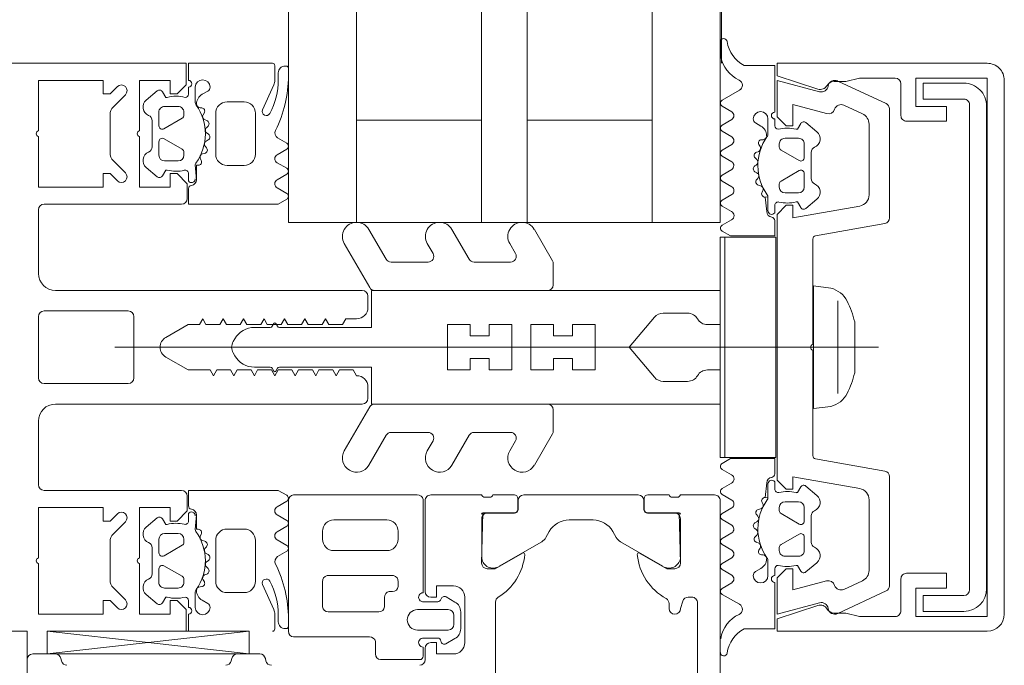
# Model space of a CAD drawing. Header units: centimetres. Extents: x -1737 to 3083, y -1 to 3760.
# Tile 13 of 36: x -564.04 to -555.37, y 1527.53 to 1533.21. Entities that reach past the tile are written whole.
import ezdxf

# ---------------------------------------------------------------- set-up
doc = ezdxf.new("R2010")
doc.units = ezdxf.units.CM
for name, color, linetype, lineweight in [('A-DETL-GENF', 92, 'Continuous', 9), ('A-DOOR', 31, 'Continuous', 13), ('A-GLAZ-CURT', 52, 'Continuous', 13), ('A-GLAZ-CWMG', 51, 'Continuous', 13), ('G-ANNO-TEXT', 231, 'Continuous', 13)]:
    doc.layers.add(name, color=color, linetype=linetype, lineweight=lineweight)

msp = doc.modelspace()

# ---------------------------------------------------------------- linework, layer by layer
at = {"layer": 'A-DETL-GENF', "color": 251, "lineweight": 9, "extrusion": (0, 0, -1)}
for p, q in [((-557.8721, 1532.9244), (-557.8721, 1533.0127)), ((-561.7932, 1532.8056), (-561.7932, 1532.6764)), ((-561.7032, 1532.8016), (-561.6932, 1532.8016)), ((-561.7632, 1532.6806), (-561.7632, 1532.7416)), ((-556.8392, 1532.6699), (-556.4121, 1532.4708)), ((-555.3733, 1527.9755), (-555.3733, 1532.6757)), ((-562.9246, 1532.5019), (-562.8273, 1532.5836)), ((-562.5532, 1532.5551), (-562.5532, 1532.6156)), ((-562.4932, 1532.6156), (-562.4932, 1532.4872)), ((-562.4319, 1532.5528), (-562.3832, 1532.581)), ((-561.8019, 1532.6357), (-561.9002, 1532.4148)), ((-557.8557, 1532.5009), (-557.7035, 1532.5882)), ((-556.2833, 1532.6456), (-556.2833, 1532.3656)), ((-563.1079, 1532.5495), (-563.214, 1532.4434)), ((-562.7633, 1532.4456), (-562.6433, 1532.4456)), ((-562.4355, 1532.4326), (-562.4498, 1532.4333)), ((-562.2132, 1532.4856), (-562.0632, 1532.4856)), ((-557.7713, 1532.3987), (-557.8561, 1532.4491)), ((-556.621, 1532.3806), (-556.7843, 1532.4568)), ((-556.3832, 1532.4255), (-556.3832, 1531.4645)), ((-555.6786, 1528.1906), (-555.6786, 1532.4606)), ((-555.5287, 1532.4506), (-555.5287, 1528.2006)), ((-563.2432, 1532.3727), (-563.2432, 1532.0384)), ((-562.8732, 1532.0905), (-562.8732, 1532.3206)), ((-562.8133, 1532.2756), (-562.8133, 1532.3956)), ((-562.6083, 1532.342), (-562.7683, 1532.2496)), ((-562.5933, 1532.3956), (-562.5933, 1532.368)), ((-562.4241, 1532.3732), (-562.4133, 1532.3918)), ((-562.3928, 1532.3229), (-562.4064, 1532.3273)), ((-562.3132, 1532.0256), (-562.3132, 1532.3856)), ((-561.9632, 1532.3856), (-561.9632, 1532.0256)), ((-557.856, 1532.2807), (-557.7713, 1532.3306)), ((-557.4533, 1532.2072), (-557.4533, 1532.3356)), ((-557.3933, 1532.3356), (-557.3933, 1532.2751)), ((-562.3949, 1532.259), (-562.3808, 1532.2732)), ((-557.5633, 1532.3009), (-557.5146, 1532.2728)), ((-557.1192, 1532.3035), (-557.0219, 1532.2219)), ((-556.5632, 1531.6676), (-556.5632, 1532.29)), ((-562.7682, 1532.1616), (-562.6082, 1532.0692)), ((-562.3964, 1532.1412), (-562.3791, 1532.1512)), ((-562.3777, 1532.2023), (-562.3898, 1532.2102)), ((-561.7683, 1532.1682), (-561.6882, 1532.122)), ((-557.7713, 1532.1789), (-557.8561, 1532.229)), ((-557.4967, 1532.1533), (-557.511, 1532.1526)), ((-557.1832, 1532.1655), (-557.3032, 1532.1655)), ((-562.8132, 1532.0156), (-562.8132, 1532.1356)), ((-562.3944, 1532.082), (-562.4041, 1532.0927)), ((-561.6882, 1532.07), (-561.7727, 1532.0212)), ((-557.856, 1532.0611), (-557.7713, 1532.1109)), ((-557.5332, 1532.1118), (-557.5224, 1532.0932)), ((-557.3532, 1532.1155), (-557.3532, 1532.0879)), ((-557.3382, 1532.0619), (-557.1782, 1531.9696)), ((-557.1332, 1531.9955), (-557.1332, 1532.1155)), ((-562.5932, 1532.0432), (-562.5932, 1532.0156)), ((-562.4409, 1531.9712), (-562.4479, 1531.985)), ((-562.429, 1532.0276), (-562.409, 1532.0329)), ((-557.7703, 1531.9596), (-557.8559, 1532.0093)), ((-557.5657, 1531.9931), (-557.5515, 1531.979)), ((-557.54, 1532.0473), (-557.5537, 1532.0429)), ((-557.0733, 1532.0406), (-557.0733, 1531.8105)), ((-563.214, 1531.9677), (-563.1079, 1531.8616)), ((-562.8273, 1531.8276), (-562.9246, 1531.9092)), ((-562.6432, 1531.9656), (-562.7632, 1531.9656)), ((-562.0632, 1531.9256), (-562.2132, 1531.9256)), ((-561.7727, 1531.9502), (-561.6882, 1531.9014)), ((-557.856, 1531.8411), (-557.7713, 1531.891)), ((-557.5567, 1531.9301), (-557.5687, 1531.9223)), ((-562.5532, 1531.7896), (-562.5532, 1531.8547)), ((-561.6882, 1531.8495), (-561.7727, 1531.8007)), ((-557.5674, 1531.8711), (-557.5501, 1531.8611)), ((-557.5424, 1531.8126), (-557.552, 1531.8019)), ((-557.1782, 1531.8815), (-557.3382, 1531.7892)), ((-557.1332, 1531.7355), (-557.1332, 1531.8555)), ((-561.7727, 1531.7297), (-561.6882, 1531.6809)), ((-557.7703, 1531.7392), (-557.856, 1531.7894)), ((-557.5375, 1531.7529), (-557.5175, 1531.7475)), ((-557.3532, 1531.7632), (-557.3532, 1531.7355)), ((-557.8559, 1531.6212), (-557.7704, 1531.671)), ((-557.4985, 1531.7049), (-557.5055, 1531.6912)), ((-557.3032, 1531.6855), (-557.1832, 1531.6855)), ((-557.0219, 1531.6292), (-557.1192, 1531.5476)), ((-563.8232, 1531.5856), (-562.6132, 1531.5856)), ((-557.7748, 1531.5219), (-557.8559, 1531.5694)), ((-557.3933, 1531.5747), (-557.3933, 1531.5096)), ((-557.8573, 1531.4002), (-557.7738, 1531.4481)), ((-556.4246, 1531.4152), (-557.0335, 1531.3079)), ((-560.8133, 1531.1006), (-560.9649, 1531.3631)), ((-560.0833, 1531.1006), (-560.2349, 1531.3631)), ((-559.3499, 1531.0872), (-559.5092, 1531.3631)), ((-561.1814, 1531.2381), (-560.9577, 1530.8506)), ((-560.4514, 1531.2381), (-560.4009, 1531.1506)), ((-559.7257, 1531.2381), (-559.6752, 1531.1506)), ((-557.0582, 1531.2783), (-557.0582, 1530.3506)), ((-560.4442, 1531.0756), (-560.77, 1531.0756)), ((-559.7185, 1531.0756), (-560.04, 1531.0756)), ((-559.3432, 1530.8756), (-559.3432, 1531.0622)), ((-561.0232, 1530.8256), (-563.7232, 1530.8256)), ((-560.9732, 1530.6756), (-560.9732, 1530.7756)), ((-560.9144, 1530.8256), (-559.3932, 1530.8256)), ((-557.8732, 1530.5256), (-557.8732, 1530.8256)), ((-556.8375, 1529.9179), (-556.8375, 1530.7332)), ((-563.8732, 1530.5956), (-563.8732, 1530.0556)), ((-563.0832, 1530.6456), (-563.8232, 1530.6456)), ((-563.0332, 1530.0556), (-563.0332, 1530.5956)), ((-558.3749, 1530.6256), (-558.1599, 1530.6256)), ((-561.8337, 1530.5006), (-561.9722, 1530.5006)), ((-561.8019, 1530.5356), (-561.8164, 1530.5106)), ((-561.7701, 1530.5106), (-561.7846, 1530.5356)), ((-557.9866, 1530.5256), (-557.8732, 1530.5256)), ((-556.6898, 1530.5505), (-556.6898, 1530.1006)), ((-562.1454, 1530.4006), (-562.1599, 1530.3756)), ((-563.2006, 1530.3256), (-557.8732, 1530.3256)), ((-562.1454, 1530.2506), (-562.1599, 1530.2756)), ((-557.8732, 1530.3256), (-556.4796, 1530.3256)), ((-557.0582, 1530.3006), (-557.0582, 1529.3728)), ((-561.8337, 1530.1506), (-561.9722, 1530.1506)), ((-561.8019, 1530.1156), (-561.8164, 1530.1406)), ((-561.7701, 1530.1406), (-561.7846, 1530.1156)), ((-557.9866, 1530.1256), (-557.8732, 1530.1256)), ((-557.8732, 1530.1256), (-557.8732, 1529.8256)), ((-563.8232, 1530.0056), (-563.0832, 1530.0056)), ((-558.3749, 1530.0256), (-558.1599, 1530.0256)), ((-560.9732, 1529.8756), (-560.9732, 1529.9756)), ((-563.7232, 1529.8256), (-561.0232, 1529.8256)), ((-560.9144, 1529.8256), (-559.3932, 1529.8256)), ((-561.1814, 1529.4131), (-560.9577, 1529.8006)), ((-559.3432, 1529.7756), (-559.3432, 1529.589)), ((-560.8133, 1529.5506), (-560.9649, 1529.2881)), ((-560.4442, 1529.5756), (-560.77, 1529.5756)), ((-560.0833, 1529.5506), (-560.2349, 1529.2881)), ((-559.7185, 1529.5756), (-560.04, 1529.5756)), ((-559.3499, 1529.564), (-559.5092, 1529.2881)), ((-560.4514, 1529.4131), (-560.4009, 1529.5006)), ((-559.7257, 1529.4131), (-559.6752, 1529.5006)), ((-557.0335, 1529.3433), (-556.4246, 1529.2359)), ((-557.8573, 1529.2509), (-557.7738, 1529.203)), ((-557.7748, 1529.1293), (-557.8559, 1529.0818)), ((-557.3933, 1529.0765), (-557.3933, 1529.1415)), ((-556.3832, 1529.1867), (-556.3832, 1528.2256)), ((-562.6132, 1529.0656), (-563.8232, 1529.0656)), ((-557.8559, 1529.0299), (-557.7704, 1528.9802)), ((-557.0219, 1529.0219), (-557.1192, 1529.1035)), ((-561.7727, 1528.9215), (-561.6882, 1528.9703)), ((-557.4985, 1528.9462), (-557.5055, 1528.9599)), ((-557.3032, 1528.9656), (-557.1832, 1528.9656)), ((-556.5632, 1528.3611), (-556.5632, 1528.9835)), ((-562.5532, 1528.8615), (-562.5532, 1528.7965)), ((-557.7703, 1528.9119), (-557.856, 1528.8617)), ((-557.5375, 1528.8982), (-557.5175, 1528.9036)), ((-557.3532, 1528.8879), (-557.3532, 1528.9156)), ((-557.1782, 1528.7696), (-557.3382, 1528.862)), ((-557.1332, 1528.9156), (-557.1332, 1528.7956)), ((-563.1079, 1528.7895), (-563.214, 1528.6834)), ((-562.8273, 1528.8236), (-562.9246, 1528.7419)), ((-561.6882, 1528.8017), (-561.7727, 1528.8505)), ((-557.856, 1528.81), (-557.7713, 1528.7602)), ((-557.5674, 1528.78), (-557.5501, 1528.79)), ((-557.5424, 1528.8385), (-557.552, 1528.8492)), ((-557.0733, 1528.6105), (-557.0733, 1528.8406)), ((-562.6432, 1528.6856), (-562.7632, 1528.6856)), ((-562.0632, 1528.7255), (-562.2132, 1528.7255)), ((-561.7727, 1528.7009), (-561.6882, 1528.7497)), ((-557.7703, 1528.6915), (-557.8559, 1528.6418)), ((-557.5567, 1528.721), (-557.5687, 1528.7288)), ((-557.3382, 1528.5892), (-557.1782, 1528.6815)), ((-563.2432, 1528.6127), (-563.2432, 1528.2784)), ((-562.8132, 1528.6356), (-562.8132, 1528.5156)), ((-562.5932, 1528.608), (-562.5932, 1528.6356)), ((-562.4409, 1528.6799), (-562.4479, 1528.6662)), ((-562.429, 1528.6236), (-562.409, 1528.6182)), ((-562.3132, 1528.6256), (-562.3132, 1528.2656)), ((-561.9632, 1528.2655), (-561.9632, 1528.6255)), ((-561.6882, 1528.5811), (-561.7727, 1528.6299)), ((-557.5657, 1528.658), (-557.5515, 1528.6721)), ((-557.54, 1528.6038), (-557.5537, 1528.6083)), ((-557.1332, 1528.6556), (-557.1332, 1528.5356)), ((-562.8732, 1528.5606), (-562.8732, 1528.3305)), ((-562.7682, 1528.4896), (-562.6082, 1528.582)), ((-562.3944, 1528.5692), (-562.4041, 1528.5585)), ((-562.3964, 1528.51), (-562.3791, 1528.5)), ((-561.7683, 1528.4829), (-561.6882, 1528.5292)), ((-557.856, 1528.59), (-557.7713, 1528.5402)), ((-557.5332, 1528.5393), (-557.5224, 1528.5579)), ((-557.3532, 1528.5356), (-557.3532, 1528.5632)), ((-562.3777, 1528.4488), (-562.3898, 1528.441)), ((-557.7713, 1528.4722), (-557.8561, 1528.4221)), ((-557.4967, 1528.4978), (-557.511, 1528.4986)), ((-557.4533, 1528.444), (-557.4533, 1528.3156)), ((-557.1832, 1528.4856), (-557.3032, 1528.4856)), ((-557.1192, 1528.3476), (-557.0219, 1528.4292)), ((-562.8133, 1528.3756), (-562.8133, 1528.2556)), ((-562.6083, 1528.3092), (-562.7683, 1528.4016)), ((-562.3949, 1528.3921), (-562.3808, 1528.378)), ((-557.856, 1528.3704), (-557.7713, 1528.3206)), ((-557.5633, 1528.3502), (-557.5146, 1528.3783)), ((-557.3933, 1528.3156), (-557.3933, 1528.376)), ((-562.5933, 1528.2556), (-562.5933, 1528.2832)), ((-562.4241, 1528.278), (-562.4133, 1528.2593)), ((-562.3928, 1528.3283), (-562.4064, 1528.3238)), ((-557.7713, 1528.2524), (-557.8561, 1528.202)), ((-556.7843, 1528.1943), (-556.621, 1528.2705)), ((-556.2833, 1528.2856), (-556.2833, 1528.0056)), ((-563.214, 1528.2077), (-563.1079, 1528.1016)), ((-562.7633, 1528.2056), (-562.6433, 1528.2056)), ((-562.4932, 1528.0356), (-562.4932, 1528.164)), ((-562.4355, 1528.2186), (-562.4498, 1528.2178)), ((-562.2132, 1528.1656), (-562.0632, 1528.1656)), ((-561.8019, 1528.0155), (-561.9002, 1528.2363)), ((-556.4121, 1528.1803), (-556.8392, 1527.9812)), ((-562.9246, 1528.1492), (-562.8273, 1528.0676)), ((-562.5532, 1528.096), (-562.5532, 1528.0356)), ((-562.4319, 1528.0983), (-562.3832, 1528.0702)), ((-557.8557, 1528.1502), (-557.7035, 1528.0629)), ((-562.5532, 1527.9756), (-562.5532, 1527.8256)), ((-561.7932, 1527.8455), (-561.7932, 1527.9748)), ((-561.7632, 1527.9705), (-561.7632, 1527.9095)), ((-561.7032, 1527.8495), (-561.6932, 1527.8495))]:
    msp.add_line(p, q, dxfattribs=at)
at = {"layer": 'A-DETL-GENF', "color": 251, "lineweight": 9}
msp.add_line((-563.9732, 1430.3256), (-563.9732, 1527.8256), dxfattribs=at)
at = {"layer": 'A-DETL-GENF', "color": 251, "lineweight": 9, "extrusion": (0, 0, -1), "flags": 128}
for points in [[(562.9832, 1532.2306), (562.9832, 1532.6756), (562.7132, 1532.6756), (562.7132, 1532.5556), (562.6532, 1532.5556), (562.5732, 1532.6356), (562.5732, 1532.8256), (564.2525, 1532.8256), (564.5732, 1532.8256)], [(562.5532, 1532.6756), (562.5532, 1532.8256), (561.8132, 1532.8256)], [(557.6623, 1532.8055), (557.3933, 1532.8055), (557.3933, 1532.3956)], [(555.5232, 1532.8256), (557.3732, 1532.8256), (557.3732, 1532.7154), (557.0149, 1532.599)], [(563.8732, 1532.2306), (563.8732, 1532.6756), (563.3032, 1532.6756), (563.3032, 1532.5556), (563.2432, 1532.5556), (563.1786, 1532.6202)], [(556.9388, 1532.3831), (557.2332, 1532.462), (557.2332, 1532.2756), (557.2932, 1532.2756), (557.3732, 1532.3556), (557.3732, 1532.6756), (556.9988, 1532.5752)], [(556.872, 1532.6656), (556.767, 1532.6656), (556.6489, 1532.6956), (556.334, 1532.6956)], [(556.2333, 1532.3156), (555.8833, 1532.3156), (555.8833, 1532.4456), (556.1533, 1532.4456), (556.1533, 1532.6956), (555.5233, 1532.6956), (555.5233, 1527.9556), (556.1533, 1527.9556), (556.1533, 1528.2056), (555.8833, 1528.2056), (555.8833, 1528.3356), (556.2333, 1528.3356)], [(555.7287, 1532.5105), (556.0886, 1532.5105), (556.0886, 1532.6505), (555.7286, 1532.6505)], [(562.7821, 1532.5756), (562.7532, 1532.5256), (562.7404, 1532.5256)], [(557.2061, 1532.2456), (557.1933, 1532.2456), (557.1644, 1532.2956)], [(563.1786, 1531.7909), (563.2432, 1531.8556), (563.3032, 1531.8556), (563.3032, 1531.7356), (563.8732, 1531.7356), (563.8732, 1532.1806)], [(562.5632, 1531.6356), (562.5632, 1531.7656), (562.6532, 1531.8556), (562.7132, 1531.8556), (562.7132, 1531.7356), (562.9832, 1531.7356), (562.9832, 1532.1806)], [(562.4932, 1531.9304), (562.4832, 1531.8003), (562.4832, 1531.9276), (562.4677, 1531.9276)], [(562.7404, 1531.8856), (562.7532, 1531.8856), (562.782, 1531.8356)], [(561.6882, 1531.6289), (561.7632, 1531.5856), (562.5532, 1531.5856), (562.5532, 1531.721)], [(557.4533, 1531.5285), (557.4533, 1531.6503), (557.4788, 1531.6475), (557.4633, 1531.5203)], [(556.6459, 1529.082), (557.2332, 1529.1856), (557.2332, 1529.0756), (557.2932, 1529.0756), (557.3732, 1529.1556), (557.3732, 1531.4956), (557.2932, 1531.5756), (557.2332, 1531.5756), (557.2332, 1531.4656), (556.6459, 1531.5691)], [(557.1644, 1531.5555), (557.1933, 1531.6055), (557.206, 1531.6055)], [(563.8732, 1530.9756), (563.8732, 1531.4454), (563.8732, 1531.5356)], [(557.3933, 1531.4409), (557.3933, 1531.3056), (557.7828, 1531.3056), (557.8572, 1531.3482)], [(556.8994, 1529.8056), (557.0526, 1529.7856), (557.0526, 1530.8656), (556.8994, 1530.8456)], [(557.8732, 1530.8256), (560.9432, 1530.8256), (560.9432, 1530.5006), (561.7528, 1530.5006)], [(558.4515, 1530.5899), (558.6732, 1530.3256), (558.9732, 1530.3256), (558.9732, 1530.5256), (559.1732, 1530.5256), (559.1732, 1530.4256), (559.3392, 1530.4256), (559.3392, 1530.5256), (559.5392, 1530.5256), (559.5392, 1530.3256), (559.7062, 1530.3256), (559.7062, 1530.5256), (559.9062, 1530.5256), (559.9062, 1530.4256), (560.0732, 1530.4256), (560.0732, 1530.5256), (560.2732, 1530.5256), (560.2732, 1530.3256), (562.1732, 1530.3256), (560.2732, 1530.3256), (560.2732, 1530.1256), (560.0732, 1530.1256), (560.0732, 1530.2256), (559.9062, 1530.2256), (559.9062, 1530.1256), (559.7062, 1530.1256), (559.7062, 1530.3256), (559.5392, 1530.3256), (559.5392, 1530.1256), (559.3392, 1530.1256), (559.3392, 1530.2256), (559.1732, 1530.2256), (559.1732, 1530.1256), (558.9732, 1530.1256), (558.9732, 1530.3256), (558.6732, 1530.3256), (558.4515, 1530.0613)], [(562.7532, 1530.4122), (562.5568, 1530.5256), (562.4568, 1530.5256), (562.428, 1530.5756), (562.3991, 1530.5256), (562.2768, 1530.5256), (562.248, 1530.5756), (562.2191, 1530.5256), (562.0968, 1530.5256), (562.068, 1530.5756), (562.0391, 1530.5256), (561.9168, 1530.5256), (561.888, 1530.5756), (561.8591, 1530.5256), (561.7368, 1530.5256), (561.708, 1530.5756), (561.6791, 1530.5256), (561.5568, 1530.5256), (561.528, 1530.5756), (561.4991, 1530.5256), (561.3768, 1530.5256), (561.348, 1530.5756), (561.3191, 1530.5256), (561.1968, 1530.5256), (561.168, 1530.5756), (561.0732, 1530.5756)], [(561.0732, 1530.0756), (561.1021, 1530.1256), (561.2244, 1530.1256), (561.2532, 1530.0756), (561.2821, 1530.1256), (561.4044, 1530.1256), (561.4332, 1530.0756), (561.4621, 1530.1256), (561.5844, 1530.1256), (561.6132, 1530.0756), (561.6421, 1530.1256), (561.7644, 1530.1256), (561.7932, 1530.0756), (561.8221, 1530.1256), (561.9444, 1530.1256), (561.9732, 1530.0756), (562.0021, 1530.1256), (562.1244, 1530.1256), (562.1532, 1530.0756), (562.1821, 1530.1256), (562.3044, 1530.1256), (562.3332, 1530.0756), (562.3621, 1530.1256), (562.5568, 1530.1256), (562.7532, 1530.239)], [(557.8732, 1529.8256), (560.9432, 1529.8256), (560.9432, 1530.1506), (561.7528, 1530.1506)], [(563.8732, 1529.1156), (563.8732, 1529.2057), (563.8732, 1529.6756)], [(557.3933, 1529.2102), (557.3933, 1529.3456), (557.7828, 1529.3456), (557.8572, 1529.3029)], [(557.4533, 1529.1226), (557.4533, 1529.0008), (557.4788, 1529.0036), (557.4633, 1529.1308)], [(561.6882, 1529.0222), (561.7632, 1529.0655), (562.5532, 1529.0655), (562.5532, 1528.9302)], [(557.1644, 1529.0956), (557.1933, 1529.0456), (557.206, 1529.0456)], [(562.9832, 1528.4706), (562.9832, 1528.9156), (562.7132, 1528.9156), (562.7132, 1528.7956), (562.6532, 1528.7956), (562.5632, 1528.8856), (562.5632, 1529.0156)], [(563.8732, 1528.4706), (563.8732, 1528.9156), (563.3032, 1528.9156), (563.3032, 1528.7956), (563.2432, 1528.7956), (563.1786, 1528.8602)], [(562.7404, 1528.7656), (562.7532, 1528.7656), (562.782, 1528.8156)], [(562.4932, 1528.7208), (562.4832, 1528.8508), (562.4832, 1528.7236), (562.4677, 1528.7236)], [(563.1786, 1528.0309), (563.2432, 1528.0956), (563.3032, 1528.0956), (563.3032, 1527.9756), (563.8732, 1527.9756), (563.8732, 1528.4206)], [(562.5732, 1527.8256), (562.5732, 1528.0156), (562.6532, 1528.0956), (562.7132, 1528.0956), (562.7132, 1527.9756), (562.9832, 1527.9756), (562.9832, 1528.4206)], [(556.9988, 1528.0759), (557.3732, 1527.9756), (557.3732, 1528.2956), (557.2932, 1528.3756), (557.2332, 1528.3756), (557.2332, 1528.1891), (556.9388, 1528.268)], [(557.2061, 1528.4056), (557.1933, 1528.4056), (557.1644, 1528.3556)], [(557.6623, 1527.8456), (557.3933, 1527.8456), (557.3933, 1528.2556)], [(562.7821, 1528.0756), (562.7532, 1528.1256), (562.7404, 1528.1256)], [(555.7287, 1528.0005), (556.0886, 1528.0005), (556.0886, 1528.1405), (555.7287, 1528.1405)], [(557.0149, 1528.0521), (557.3732, 1527.9357), (557.3732, 1527.8256), (555.5232, 1527.8256)], [(556.3333, 1527.9556), (556.6489, 1527.9556), (556.767, 1527.9856), (556.872, 1527.9856)], [(564.5732, 1527.8256), (564.2525, 1527.8256), (563.9732, 1527.8256)]]:
    msp.add_lwpolyline(points, dxfattribs=at)
for points in [[(557.8732, 1529.3556), (557.8732, 1531.2956), (557.8332, 1531.2956), (557.8332, 1529.3556)], [(557.8332, 1529.3556), (557.8332, 1531.2956), (557.3832, 1531.2956), (557.3832, 1529.3556)]]:
    msp.add_lwpolyline(points, close=True, dxfattribs=at)
at = {"layer": 'A-DETL-GENF', "color": 251, "lineweight": 9, "extrusion": (0, 0, -1)}
for centre, radius, start, end in [((557.8423, 1533.0128), 0.03, 359.9022, 171.64334), ((557.53, 1533.0586), 0.2856, 297.59211, 351.64334), ((557.6721, 1532.9247), 0.2, 350.45454, 359.9022), ((557.5822, 1532.9398), 0.2911, 295.36369, 350.45454), ((561.8132, 1532.8056), 0.02, 90.00608, 179.99384), ((561.7032, 1532.7416), 0.06, 359.9876, 90.01014), ((561.6932, 1532.7816), 0.02, 89.95979, 180.02046), ((555.5231, 1532.6757), 0.1499, 89.99376, 180.0062), ((562.5532, 1532.6456), 0.03, 89.99777, 269.99777), ((562.4282, 1532.6156), 0.065, 359.99777, 179.99777), ((562.3932, 1532.6806), 0.63, 179.99813, 208.0699), ((561.8933, 1532.6764), 0.1, 180.0023, 203.99157), ((562.7433, 1532.7146), 1.07, 180.00664, 206.65796), ((557.7284, 1532.6316), 0.05, 115.36369, 240.16485), ((556.8645, 1532.6156), 0.06, 8.44171, 115), ((556.3345, 1532.6443), 0.0512, 90.57094, 178.64822), ((563.1432, 1532.5849), 0.05, 45, 225), ((562.808, 1532.5606), 0.03, 50.00808, 149.99285), ((562.4032, 1532.6156), 0.04, 179.99776, 240.00403), ((556.9932, 1532.6656), 0.07, 210.00644, 288), ((556.9832, 1532.6332), 0.06, 188.44171, 285), ((556.872, 1532.5956), 0.07, 30.00644, 90), ((555.7285, 1532.4507), 0.1998, 89.97179, 180.0352), ((562.8732, 1532.4406), 0.08, 292.61338, 50.0011), ((562.6618, 1532.2216), 0.314, 75.49565, 104.4999), ((562.5832, 1532.5556), 0.03, 180.90298, 269.97925), ((562.3819, 1532.4662), 0.1, 0.82493, 59.9955), ((557.8407, 1532.4749), 0.03, 300.71536, 60.16485), ((555.7286, 1532.4606), 0.0499, 89.87955, 180.02248), ((563.1432, 1532.3727), 0.1, 0, 45), ((562.7633, 1532.3956), 0.05, 359.98769, 90.00786), ((562.6432, 1532.3956), 0.05, 89.98752, 180.00803), ((562.4432, 1532.4872), 0.05, 324.91989, 359.99777), ((562.8442, 1532.2056), 0.44, 144.91989, 215.83899), ((562.4481, 1532.4672), 0.0339, 273.00029, 0.81949), ((562.4369, 1532.4054), 0.0272, 93.01247, 209.98678), ((562.2132, 1532.3856), 0.1, 359.99777, 89.99777), ((562.0632, 1532.3856), 0.1, 89.99777, 179.99777), ((561.8682, 1532.4006), 0.035, 208.07257, 23.99619), ((556.9232, 1532.4411), 0.06, 198.81925, 285), ((556.8097, 1532.4024), 0.06, 18.81925, 115), ((556.4332, 1532.4255), 0.05, 115, 180), ((562.9232, 1532.3206), 0.05, 112.62016, 179.99744), ((562.6232, 1532.368), 0.03, 179.98568, 240.00421), ((562.3967, 1532.3574), 0.0316, 288.00109, 29.99075), ((562.402, 1532.2944), 0.03, 107.99688, 224.99724), ((557.7953, 1532.3646), 0.0417, 125.13204, 234.86796), ((557.5183, 1532.3356), 0.065, 0, 180), ((557.5433, 1532.3356), 0.04, 299.99374, 0.00001), ((557.3933, 1532.3656), 0.03, 270, 90), ((556.6632, 1532.29), 0.1, 115, 180), ((556.2333, 1532.3656), 0.05, 270.00001, 0.0001), ((562.7833, 1532.2756), 0.03, 239.99533, 0.00419), ((562.3726, 1532.2367), 0.0316, 302.98734, 45.00678), ((561.7414, 1532.2116), 0.051, 301.80471, 26.6592), ((557.8408, 1532.2549), 0.03, 300.58867, 59.53464), ((557.5646, 1532.1862), 0.1, 120.00227, 179.17284), ((557.3633, 1532.2756), 0.03, 270.01852, 359.09479), ((557.2847, 1531.9416), 0.314, 75.49788, 104.50212), ((557.1385, 1532.2805), 0.03, 30.00493, 129.98969), ((563.8676, 1532.2056), 0.0256, 282.68038, 77.31962), ((562.9776, 1532.2056), 0.0256, 282.68038, 77.31962), ((562.7832, 1532.1356), 0.03, 359.99649, 119.99508), ((562.3941, 1532.1772), 0.03, 122.99923, 239.99752), ((557.7951, 1532.1449), 0.0415, 125.01205, 234.98795), ((557.1023, 1531.9255), 0.44, 324.15879, 35.07788), ((557.5096, 1532.1254), 0.0272, 330.01099, 86.9853), ((557.4984, 1532.1871), 0.0339, 179.17829, 266.99749), ((557.5033, 1532.2072), 0.05, 180, 215.07788), ((557.3032, 1532.1156), 0.05, 359.98974, 90.01026), ((557.1832, 1532.1156), 0.05, 89.98992, 180.01008), ((557.0733, 1532.1606), 0.08, 129.99668, 247.38439), ((562.9232, 1532.0905), 0.05, 179.99658, 247.37691), ((562.6232, 1532.0432), 0.03, 119.99278, 180.00843), ((562.3806, 1532.1138), 0.0316, 318.0004, 59.99518), ((562.4167, 1532.0619), 0.03, 137.99493, 255.0023), ((561.7032, 1532.096), 0.03, 119.99417, 240.00137), ((557.8408, 1532.0353), 0.03, 300.14481, 59.53463), ((557.5498, 1532.0774), 0.0316, 150.00703, 251.99669), ((557.3232, 1532.0879), 0.03, 299.99356, 0.01209), ((557.0233, 1532.0406), 0.05, 0.00034, 67.37761), ((563.1432, 1532.0384), 0.1, 315, 0), ((562.8732, 1531.9705), 0.08, 310.00084, 67.37501), ((562.7632, 1532.0156), 0.05, 270.00696, 359.98859), ((562.6432, 1532.0156), 0.05, 180.00681, 269.98874), ((562.4212, 1531.9986), 0.03, 333.00095, 74.9963), ((562.2132, 1532.0256), 0.1, 269.99777, 359.99777), ((562.0632, 1532.0256), 0.1, 179.99777, 269.99777), ((561.7522, 1531.9857), 0.041, 299.99628, 59.99927), ((557.5445, 1532.0143), 0.03, 315.00054, 72.0009), ((557.5739, 1531.9566), 0.0316, 134.99099, 237.01044), ((557.1632, 1531.9955), 0.03, 179.99358, 300.00244), ((562.4632, 1531.9304), 0.03, 359.99777, 35.83899), ((562.4677, 1531.9576), 0.03, 153.00676, 269.9866), ((561.7032, 1531.8754), 0.03, 119.99417, 240.00137), ((557.7967, 1531.9257), 0.043, 127.84365, 233.82344), ((557.5524, 1531.8971), 0.03, 300.00025, 56.99854), ((557.1632, 1531.8555), 0.03, 60.00269, 180.00128), ((563.1432, 1531.8263), 0.05, 135, 315), ((562.808, 1531.8506), 0.03, 209.99606, 310.00909), ((562.6618, 1532.19), 0.3144, 256.80025, 284.48077), ((562.5832, 1531.8547), 0.03, 76.80025, 179.99777), ((562.5262, 1531.8086), 0.033, 179.99779, 324.90771), ((562.5332, 1531.8003), 0.05, 179.98893, 262.8241), ((561.7522, 1531.7652), 0.041, 300.003, 59.99255), ((557.8408, 1531.8153), 0.03, 300.34487, 59.53462), ((557.5298, 1531.7819), 0.03, 284.99548, 42.00284), ((557.5659, 1531.8338), 0.0316, 120.00259, 221.99738), ((557.0233, 1531.8105), 0.05, 292.62086, 0.00119), ((562.5232, 1531.721), 0.03, 0.00076, 82.80928), ((557.7946, 1531.7051), 0.0419, 125.46653, 234.69988), ((557.5253, 1531.7185), 0.03, 105.00147, 206.99683), ((557.3232, 1531.7632), 0.03, 359.98935, 60.005), ((557.3032, 1531.7356), 0.05, 270.00904, 359.99096), ((557.1832, 1531.7356), 0.05, 180.00918, 269.99082), ((557.0733, 1531.6905), 0.08, 112.62277, 229.99694), ((562.6132, 1531.6356), 0.05, 180, 270), ((561.7032, 1531.6549), 0.03, 119.99417, 240.00137), ((557.4788, 1531.6776), 0.03, 270.01117, 26.99101), ((557.4833, 1531.6503), 0.03, 144.15879, 180), ((556.6632, 1531.6676), 0.1, 180, 260), ((563.8232, 1531.5356), 0.05, 0, 90), ((557.8407, 1531.5952), 0.03, 300.34457, 59.76853), ((557.3633, 1531.5747), 0.03, 0, 103.19753), ((557.2847, 1531.91), 0.3144, 255.517, 283.19753), ((557.1385, 1531.5705), 0.03, 229.98868, 330.00171), ((557.7936, 1531.4848), 0.0416, 116.95413, 241.56801), ((557.4133, 1531.5203), 0.05, 277.17367, 0.00885), ((557.4203, 1531.5285), 0.033, 215.09006, 359.99998), ((557.4233, 1531.4409), 0.03, 97.1885, 179.99701), ((556.4332, 1531.4645), 0.05, 180, 260), ((561.0732, 1531.3006), 0.125, 330, 150), ((560.3432, 1531.3006), 0.125, 330, 150), ((559.6175, 1531.3006), 0.125, 330, 150), ((557.8423, 1531.3742), 0.03, 299.79649, 60.13199), ((557.0282, 1531.2783), 0.03, 0, 80), ((560.4442, 1531.1256), 0.05, 150, 270), ((559.7185, 1531.1256), 0.05, 150, 270), ((560.77, 1531.1256), 0.05, 270, 330), ((560.04, 1531.1256), 0.05, 270, 330), ((559.3932, 1531.0622), 0.05, 150, 180), ((563.7232, 1530.9756), 0.15, 270, 0), ((560.9144, 1530.8756), 0.05, 270, 330), ((559.3932, 1530.8756), 0.05, 180, 270), ((561.0232, 1530.7756), 0.05, 90, 180), ((556.9525, 1530.6322), 0.2199, 103.97065, 152.72797), ((561.0732, 1530.6756), 0.1, 180, 270), ((557.5825, 1530.3251), 0.9207, 153.70777, 165.82838), ((563.8232, 1530.5956), 0.05, 0, 90), ((563.0832, 1530.5956), 0.05, 90, 180), ((558.3749, 1530.5256), 0.1, 40, 90), ((558.1599, 1530.5256), 0.1, 90, 150), ((561.9722, 1530.3006), 0.2, 30, 90), ((561.8337, 1530.5206), 0.02, 210.03025, 270), ((561.7932, 1530.5306), 0.01, 30.03025, 149.98023), ((561.7528, 1530.5206), 0.02, 270, 329.98023), ((557.9866, 1530.6256), 0.1, 270, 330), ((562.7032, 1530.3256), 0.1, 300, 60), ((562.0732, 1530.3256), 0.1, 0, 30), ((557.0526, 1530.3256), 0.0256, 282.68038, 77.31962), ((562.0732, 1530.3256), 0.1, 330, 0), ((561.9722, 1530.3506), 0.2, 270, 330), ((561.8337, 1530.1306), 0.02, 90, 149.96975), ((561.7932, 1530.1206), 0.01, 210.01977, 329.96975), ((561.7528, 1530.1306), 0.02, 30.01977, 90), ((561.0732, 1529.9756), 0.1, 90, 180), ((558.1599, 1530.1256), 0.1, 210, 270), ((557.9866, 1530.0256), 0.1, 30, 90), ((557.582, 1530.3258), 0.9202, 194.16828, 206.29299), ((563.8232, 1530.0556), 0.05, 270, 0), ((563.0832, 1530.0556), 0.05, 180, 270), ((558.3749, 1530.1256), 0.1, 270, 320), ((556.9525, 1530.019), 0.2199, 207.27461, 256.02676), ((563.7232, 1529.6756), 0.15, 0, 90), ((561.0232, 1529.8756), 0.05, 180, 270), ((560.9144, 1529.7756), 0.05, 30, 90), ((559.3932, 1529.7756), 0.05, 90, 180), ((560.77, 1529.5256), 0.05, 30, 90), ((560.4442, 1529.5256), 0.05, 90, 210), ((560.04, 1529.5256), 0.05, 30, 90), ((559.7185, 1529.5256), 0.05, 90, 210), ((559.3932, 1529.589), 0.05, 180, 210), ((561.0732, 1529.3506), 0.125, 210, 30), ((560.3432, 1529.3506), 0.125, 210, 30), ((559.6175, 1529.3506), 0.125, 210, 30), ((557.8423, 1529.2769), 0.03, 299.86801, 60.20351), ((557.0282, 1529.3728), 0.03, 280, 0), ((557.7936, 1529.1664), 0.0416, 118.43199, 243.04587), ((557.4233, 1529.2102), 0.03, 180.00299, 262.8115), ((556.4332, 1529.1867), 0.05, 100, 180), ((563.8232, 1529.1156), 0.05, 270, 0), ((557.4133, 1529.1308), 0.05, 359.99115, 82.82633), ((557.4203, 1529.1226), 0.033, 0.00002, 144.90994), ((562.6132, 1529.0156), 0.05, 90, 180), ((557.8407, 1529.0559), 0.03, 300.23147, 59.65543), ((557.3633, 1529.0765), 0.03, 256.80247, 0), ((557.2847, 1528.7411), 0.3144, 76.80247, 104.483), ((557.1385, 1529.0806), 0.03, 29.99829, 130.01132), ((556.6632, 1528.9835), 0.1, 100, 180), ((561.7032, 1528.9962), 0.03, 119.99863, 240.00583), ((557.7946, 1528.946), 0.0419, 125.30012, 234.53347), ((557.1023, 1528.7256), 0.44, 324.92212, 35.84121), ((557.5253, 1528.9326), 0.03, 153.00317, 254.99853), ((557.4788, 1528.9736), 0.03, 333.00899, 89.98883), ((557.4833, 1529.0008), 0.03, 180, 215.84121), ((557.3032, 1528.9156), 0.05, 0.00904, 89.99096), ((557.1832, 1528.9156), 0.05, 90.00918, 179.99082), ((557.0733, 1528.9606), 0.08, 130.00306, 247.37723), ((563.1432, 1528.8249), 0.05, 45, 225), ((562.5232, 1528.9302), 0.03, 277.19072, 359.99924), ((562.5262, 1528.8426), 0.033, 35.09229, 180.00221), ((562.5332, 1528.8508), 0.05, 97.1759, 180.01107), ((561.7522, 1528.886), 0.041, 300.00745, 59.997), ((557.8408, 1528.8358), 0.03, 300.46538, 59.65513), ((557.5298, 1528.8693), 0.03, 317.99716, 75.00452), ((557.3232, 1528.8879), 0.03, 299.995, 0.01065), ((557.0233, 1528.8406), 0.05, 359.99881, 67.37914), ((562.808, 1528.8006), 0.03, 49.99091, 150.00394), ((562.6618, 1528.4612), 0.3144, 75.51923, 103.19975), ((562.5832, 1528.7965), 0.03, 180.00223, 283.19975), ((561.7032, 1528.7757), 0.03, 119.99863, 240.00583), ((557.5524, 1528.754), 0.03, 303.00146, 59.99975), ((557.5659, 1528.8173), 0.0316, 138.00262, 239.99741), ((557.1632, 1528.7956), 0.03, 179.99872, 299.99731), ((563.1432, 1528.6127), 0.1, 0, 45), ((562.8732, 1528.6806), 0.08, 292.62499, 49.99916), ((562.7632, 1528.6356), 0.05, 0.01141, 89.99304), ((562.6432, 1528.6356), 0.05, 90.01126, 179.99319), ((562.4632, 1528.7208), 0.03, 324.16101, 0.00223), ((562.8442, 1528.4456), 0.44, 144.16101, 215.08011), ((562.4677, 1528.6936), 0.03, 90.0134, 206.99324), ((562.2132, 1528.6256), 0.1, 0.00223, 90.00223), ((562.0632, 1528.6255), 0.1, 90.00223, 180.00223), ((561.7522, 1528.6654), 0.041, 300.00073, 60.00372), ((557.7967, 1528.7254), 0.043, 126.17656, 232.15635), ((557.5739, 1528.6945), 0.0316, 122.98956, 225.00901), ((557.1632, 1528.6556), 0.03, 59.99756, 180.00642), ((562.9232, 1528.5606), 0.05, 112.62309, 180.00342), ((562.6232, 1528.6079), 0.03, 179.99157, 240.00722), ((562.4212, 1528.6526), 0.03, 285.0037, 26.99905), ((562.4167, 1528.5893), 0.03, 104.9977, 222.00507), ((557.8408, 1528.6158), 0.03, 300.46537, 59.85519), ((557.5445, 1528.6368), 0.03, 287.9991, 44.99946), ((557.5498, 1528.5737), 0.0316, 108.00331, 209.99297), ((557.0233, 1528.6105), 0.05, 292.62239, 359.99966), ((562.7832, 1528.5156), 0.03, 240.00492, 0.00351), ((562.3806, 1528.5373), 0.0316, 300.00482, 41.9996), ((561.7032, 1528.5552), 0.03, 119.99863, 240.00583), ((557.7951, 1528.5062), 0.0415, 125.01205, 234.98795), ((557.5096, 1528.5257), 0.0272, 273.0147, 29.98901), ((557.3232, 1528.5632), 0.03, 359.98791, 60.00644), ((557.3032, 1528.5356), 0.05, 269.98974, 0.01026), ((557.1832, 1528.5356), 0.05, 179.98992, 270.01008), ((557.0733, 1528.4905), 0.08, 112.61561, 230.00332), ((563.8676, 1528.4456), 0.0256, 282.68038, 77.31962), ((562.9776, 1528.4456), 0.0256, 282.68038, 77.31962), ((562.3726, 1528.4145), 0.0316, 314.99322, 57.01266), ((562.3941, 1528.474), 0.03, 120.00248, 237.00077), ((561.7414, 1528.4396), 0.051, 333.3408, 58.19529), ((557.8408, 1528.3962), 0.03, 300.46536, 59.41133), ((557.5646, 1528.4649), 0.1, 180.82716, 239.99773), ((557.4984, 1528.464), 0.0339, 93.00251, 180.82171), ((557.5033, 1528.444), 0.05, 144.92212, 180), ((562.7833, 1528.3756), 0.03, 359.99581, 120.00467), ((562.402, 1528.3568), 0.03, 135.00276, 252.00312), ((562.7433, 1527.9366), 1.07, 153.34204, 179.99336), ((557.5433, 1528.3156), 0.04, 359.99999, 60.00626), ((557.3633, 1528.3755), 0.03, 0.90521, 89.98148), ((557.2847, 1528.7096), 0.314, 255.49788, 284.50212), ((557.1385, 1528.3706), 0.03, 230.01031, 329.99507), ((556.6632, 1528.3611), 0.1, 180, 245), ((556.2333, 1528.2856), 0.05, 359.99812, 90.00166), ((563.1432, 1528.2784), 0.1, 315, 0), ((562.8732, 1528.2105), 0.08, 309.9989, 67.38662), ((562.9232, 1528.3305), 0.05, 180.00256, 247.37984), ((562.7633, 1528.2556), 0.05, 269.99214, 0.01231), ((562.6432, 1528.2556), 0.05, 179.99197, 270.01248), ((562.6232, 1528.2832), 0.03, 119.99579, 180.01432), ((562.4369, 1528.2457), 0.0272, 150.01322, 266.98753), ((562.3967, 1528.2937), 0.0316, 330.00925, 71.99891), ((562.2132, 1528.2656), 0.1, 270.00223, 0.00223), ((562.0632, 1528.2655), 0.1, 180.00223, 270.00223), ((561.8682, 1528.2505), 0.035, 336.00381, 151.92743), ((562.3932, 1527.9706), 0.63, 151.9301, 180.00187), ((557.7953, 1528.2865), 0.0417, 125.13204, 234.86796), ((557.5183, 1528.3156), 0.065, 180, 0), ((557.3933, 1528.2856), 0.03, 270, 90), ((556.9232, 1528.21), 0.06, 75, 161.18075), ((562.4432, 1528.164), 0.05, 0.00223, 35.08011), ((562.4481, 1528.184), 0.0339, 359.18051, 86.99971), ((562.3819, 1528.1849), 0.1, 300.0045, 359.17507), ((557.8407, 1528.1762), 0.03, 299.83515, 59.28464), ((556.8097, 1528.2487), 0.06, 245, 341.18075), ((556.4332, 1528.2256), 0.05, 180, 245), ((555.7288, 1528.2007), 0.2001, 180.02951, 269.97227), ((555.7288, 1528.1906), 0.0501, 180.08749, 269.93358), ((563.1432, 1528.0663), 0.05, 135, 315), ((562.808, 1528.0906), 0.03, 210.00715, 309.99192), ((562.6618, 1528.4296), 0.314, 255.5001, 284.50435), ((562.5832, 1528.0956), 0.03, 90.02075, 179.09702), ((556.9832, 1528.0179), 0.06, 75, 171.55829), ((562.5532, 1528.0056), 0.03, 90.00223, 270.00223), ((562.4282, 1528.0356), 0.065, 180.00223, 0.00223), ((562.4032, 1528.0356), 0.04, 119.99597, 180.00224), ((561.8933, 1527.9748), 0.1, 156.00843, 179.9977), ((557.7284, 1528.0195), 0.05, 119.83515, 244.63631), ((556.9932, 1527.9856), 0.07, 72, 149.99829), ((556.872, 1528.0556), 0.07, 270, 329.99829), ((556.8645, 1528.0356), 0.06, 245, 351.55829), ((556.3331, 1528.0054), 0.0498, 179.82624, 270.17354), ((561.7032, 1527.9095), 0.06, 269.98986, 0.0124), ((557.5822, 1527.7113), 0.2911, 9.54546, 64.63631), ((555.5233, 1527.9756), 0.15, 180.04937, 269.95063), ((561.8132, 1527.8455), 0.02, 180.00616, 269.99392), ((561.6932, 1527.8695), 0.02, 179.97954, 270.04021), ((557.53, 1527.5925), 0.2856, 8.35666, 62.40789), ((557.8423, 1527.6383), 0.03, 188.35666, 0.0978)]:
    msp.add_arc(centre, radius, start, end, dxfattribs=at)
at = {"layer": 'A-DOOR', "color": 251, "lineweight": 9}
for p, q in [((-561.6732, 1527.8253), (-561.6732, 1528.9758)), ((-561.6279, 1529.0255), (-560.5411, 1529.0255)), ((-560.4874, 1528.9849), (-560.4874, 1528.1647)), ((-560.4705, 1528.1755), (-560.4705, 1528.9755)), ((-560.4205, 1529.0255), (-559.9732, 1529.0255)), ((-559.9459, 1529.0055), (-559.9006, 1529.0055)), ((-559.8732, 1529.0255), (-559.6852, 1529.0255)), ((-559.6552, 1528.9955), (-559.6552, 1528.8975)), ((-559.6522, 1528.9755), (-559.6522, 1528.8965)), ((-558.5942, 1529.0255), (-559.6022, 1529.0255)), ((-558.5442, 1528.8965), (-558.5442, 1528.9755)), ((-558.5413, 1528.9955), (-558.5413, 1528.8976)), ((-558.3233, 1529.0255), (-558.5113, 1529.0255)), ((-558.2506, 1529.0055), (-558.296, 1529.0055)), ((-557.9232, 1529.0255), (-558.2233, 1529.0255)), ((-557.8732, 1527.0255), (-557.8732, 1528.9755)), ((-559.6823, 1528.8665), (-559.9222, 1528.8665)), ((-558.2742, 1528.8665), (-558.5142, 1528.8665)), ((-561.2732, 1528.8055), (-560.8074, 1528.8055)), ((-559.9722, 1528.8165), (-559.9722, 1528.4669)), ((-559.2033, 1528.8055), (-558.9929, 1528.8055)), ((-558.2242, 1528.4669), (-558.2242, 1528.8165)), ((-561.3732, 1528.6355), (-561.3732, 1528.7055)), ((-560.7074, 1528.7055), (-560.7074, 1528.6355)), ((-559.407, 1528.6512), (-559.3777, 1528.7034)), ((-558.819, 1528.7042), (-558.7883, 1528.6502)), ((-559.8192, 1528.397), (-559.4442, 1528.6135)), ((-558.7513, 1528.613), (-558.3773, 1528.397)), ((-560.8074, 1528.5355), (-561.2732, 1528.5355)), ((-561.3732, 1528.0409), (-561.3732, 1528.2618)), ((-561.3327, 1528.3155), (-560.748, 1528.3155)), ((-560.7074, 1528.2618), (-560.7074, 1528.2209)), ((-560.7572, 1528.1755), (-560.7868, 1528.1755)), ((-560.8274, 1528.1218), (-560.8274, 1528.0409)), ((-560.4832, 1528.0855), (-560.3594, 1528.0855)), ((-560.286, 1528.1278), (-560.2074, 1528.0825)), ((-560.1205, 1527.7255), (-560.1205, 1528.1255)), ((-559.8505, 1528.0823), (-559.8505, 1527.401)), ((-558.2232, 1528.0255), (-558.2032, 1528.0913)), ((-558.1558, 1528.1255), (-558.1232, 1528.1255)), ((-558.0732, 1528.0755), (-558.0732, 1526.9756)), ((-560.8772, 1527.9955), (-561.3235, 1527.9955)), ((-560.5374, 1528.0155), (-560.2674, 1528.0155)), ((-560.1574, 1527.9959), (-560.1574, 1527.8476)), ((-558.3232, 1528.0689), (-558.3232, 1528.0255)), ((-560.2174, 1527.9655), (-560.2174, 1527.8855)), ((-562.0201, 1527.6257), (-563.7952, 1527.8256)), ((-560.2674, 1527.8355), (-560.5374, 1527.8355)), ((-560.9611, 1527.7755), (-561.6279, 1527.7755)), ((-560.9074, 1527.6253), (-560.9074, 1527.7349)), ((-560.3615, 1527.7655), (-560.4832, 1527.7655)), ((-560.2074, 1527.761), (-560.2867, 1527.7152)), ((-560.4874, 1527.6864), (-560.4874, 1527.6055)), ((-560.4705, 1527.5755), (-560.4705, 1527.6755)), ((-563.9732, 1524.3755), (-563.9732, 1527.5755)), ((-563.9232, 1527.6255), (-563.7242, 1527.6255)), ((-563.6752, 1527.5853), (-563.6713, 1527.5658)), ((-562.1762, 1527.5658), (-562.1723, 1527.5853)), ((-562.1232, 1527.6255), (-561.9252, 1527.6255)), ((-561.8762, 1527.5853), (-561.8723, 1527.5658)), ((-560.5174, 1527.5755), (-560.862, 1527.5755))]:
    msp.add_line(p, q, dxfattribs=at)
at = {"layer": 'A-DOOR', "color": 251, "lineweight": 9, "flags": 128}
for points in [[(-559.6852, 1528.8675), (-559.9612, 1528.8675), (-559.9732, 1528.4255)], [(-558.5113, 1528.8676), (-558.2353, 1528.8676), (-558.2233, 1528.4255)], [(-559.9232, 1528.3755), (-559.8532, 1528.3755), (-559.614, 1528.5137)], [(-558.2733, 1528.3755), (-558.3433, 1528.3755), (-558.5826, 1528.5137)], [(-560.2205, 1528.2255), (-560.3705, 1528.2255), (-560.3705, 1528.1255), (-560.4205, 1528.1255)], [(-562.0201, 1527.8256), (-563.7952, 1527.8256), (-563.7952, 1527.6257), (-562.0201, 1527.6257), (-562.0201, 1527.8256), (-563.7952, 1527.6257)], [(-560.4205, 1527.7255), (-560.3705, 1527.7255), (-560.3705, 1527.6255), (-560.2205, 1527.6255)]]:
    msp.add_lwpolyline(points, dxfattribs=at)
at = {"layer": 'A-DOOR', "color": 251, "lineweight": 9}
for centre, radius, start, end in [((-561.6232, 1528.9758), 0.05, 95.29373, 179.99722), ((-560.5365, 1528.9758), 0.05, 10.58614, 95.29615), ((-560.4205, 1528.9755), 0.05, 89.99462, 180.00538), ((-559.9465, 1529.0334), 0.0279, 196.41988, 271.16459), ((-559.9, 1529.0334), 0.0279, 268.83713, 343.57541), ((-559.6852, 1528.9955), 0.03, 0, 90), ((-559.6022, 1528.9755), 0.05, 90, 180), ((-558.5942, 1528.9755), 0.05, 0, 90), ((-558.5113, 1528.9955), 0.03, 90, 180), ((-558.2965, 1529.0334), 0.0279, 196.42459, 271.16287), ((-558.2501, 1529.0334), 0.0279, 268.83541, 343.58012), ((-557.9232, 1528.9756), 0.05, 359.99736, 90.00264), ((-559.9612, 1528.8555), 0.012, 90, 180), ((-559.9222, 1528.8165), 0.05, 89.9997, 180.0003), ((-559.6852, 1528.8975), 0.03, 270, 0), ((-559.6823, 1528.8965), 0.03, 270, 0), ((-558.5142, 1528.8965), 0.03, 180, 270), ((-558.5113, 1528.8976), 0.03, 180, 270), ((-558.2742, 1528.8165), 0.05, 359.9997, 90.0003), ((-558.2353, 1528.8556), 0.012, 0, 90), ((-561.2732, 1528.7055), 0.1, 89.99978, 180.00022), ((-560.8074, 1528.7055), 0.1, 359.99967, 90.00033), ((-559.2033, 1528.6055), 0.2, 90, 150.69365), ((-558.9929, 1528.6055), 0.2, 29.56844, 90), ((-561.2732, 1528.6355), 0.1, 179.99976, 269.9998), ((-560.8074, 1528.6355), 0.1, 269.99999, 0.00044), ((-559.4942, 1528.7001), 0.1, 300, 330.69365), ((-558.7013, 1528.6996), 0.1, 209.56844, 240), ((-559.6071, 1528.5017), 0.0138, 354.37742, 120), ((-558.5895, 1528.5017), 0.0138, 60, 185.62258), ((-559.9232, 1528.4255), 0.05, 180, 270), ((-559.8733, 1528.4811), 0.1, 188.18161, 302.72702), ((-560.0909, 1528.5494), 0.5, 301.871, 354.37742), ((-558.1056, 1528.5494), 0.5, 185.62258, 240.88642), ((-558.3232, 1528.4811), 0.1, 237.27298, 351.81839), ((-558.2733, 1528.4255), 0.05, 270, 0), ((-561.3235, 1528.2664), 0.05, 100.58686, 185.29493), ((-560.7572, 1528.2664), 0.05, 354.70608, 79.41265), ((-560.7776, 1528.1264), 0.05, 100.58759, 185.29367), ((-560.7572, 1528.2255), 0.05, 270.00051, 354.70618), ((-560.4877, 1528.125), 0.0397, 89.54217, 276.5117), ((-560.4205, 1528.1755), 0.05, 180, 270), ((-560.2205, 1528.1255), 0.1, 0, 90), ((-560.3602, 1528.1166), 0.0311, 271.52171, 346.98616), ((-560.301, 1528.1019), 0.03, 60.00058, 164.99947), ((-560.2574, 1527.9959), 0.1, 359.99971, 60.0003), ((-559.8005, 1528.0823), 0.05, 121.871, 180), ((-558.3732, 1528.0689), 0.05, 0, 60.87262), ((-558.1558, 1528.0755), 0.05, 90, 161.684), ((-558.1232, 1528.0755), 0.05, 359.99915, 90.00173), ((-561.3235, 1528.0455), 0.05, 185.29458, 270.00013), ((-560.8772, 1528.0455), 0.05, 269.99987, 354.70542), ((-560.5374, 1527.9255), 0.09, 90, 270), ((-560.2674, 1527.9655), 0.05, 0.02333, 89.97667), ((-558.2732, 1528.0255), 0.05, 180, 0), ((-561.6232, 1527.8253), 0.05, 179.99863, 264.70657), ((-560.2674, 1527.8856), 0.05, 270.0223, 359.97791), ((-560.2574, 1527.8476), 0.1, 299.99956, 0.0004), ((-560.9565, 1527.7258), 0.05, 10.58869, 95.29259), ((-560.4877, 1527.7261), 0.0397, 83.4883, 270.45783), ((-560.3615, 1527.7355), 0.03, 5.41145, 90), ((-560.3017, 1527.7412), 0.03, 185.41145, 300.00005), ((-560.4205, 1527.6755), 0.05, 90, 180), ((-560.2205, 1527.7255), 0.1, 270, 0), ((-563.9232, 1527.5755), 0.05, 90.0034, 179.9966), ((-563.7242, 1527.5755), 0.05, 11.24951, 90), ((-563.6223, 1527.5755), 0.05, 191.24951, 270), ((-562.2252, 1527.5755), 0.05, 270, 348.75049), ((-562.1232, 1527.5755), 0.05, 90, 168.75049), ((-561.9252, 1527.5755), 0.05, 11.24951, 90), ((-561.8232, 1527.5755), 0.05, 191.24951, 270), ((-560.8574, 1527.6253), 0.05, 180.00026, 264.70495), ((-560.5205, 1527.5755), 0.05, 273.25384, 0), ((-560.5174, 1527.6055), 0.03, 270, 0)]:
    msp.add_arc(centre, radius, start, end, dxfattribs=at)
at = {"layer": 'A-GLAZ-CURT', "color": 251, "lineweight": 9}
for p, q in [((-561.6732, 1679.2252), (-561.6732, 1531.4256)), ((-561.0732, 1679.2252), (-561.0732, 1531.4256)), ((-559.9732, 1679.2252), (-559.9732, 1531.4256)), ((-559.5732, 1679.2252), (-559.5732, 1531.4256)), ((-558.4732, 1679.2252), (-558.4732, 1531.4256)), ((-557.8732, 1531.4256), (-557.8732, 1679.2252)), ((-559.9732, 1532.3256), (-561.0732, 1532.3256)), ((-558.4732, 1532.3256), (-559.5732, 1532.3256)), ((-561.6732, 1531.4256), (-557.8732, 1531.4256))]:
    msp.add_line(p, q, dxfattribs=at)
at = {"layer": 'A-GLAZ-CWMG', "color": 251, "lineweight": 9}
msp.add_line((-557.8632, 1532.8256), (-557.8632, 1677.8252), dxfattribs=at)
at = {"layer": 'G-ANNO-TEXT', "color": 251, "lineweight": 9}
msp.add_arc((-880.3064, 1316.2059), 395.805, 310.770174, 32.933927, dxfattribs=at)

doc.saveas('drawing.dxf')
